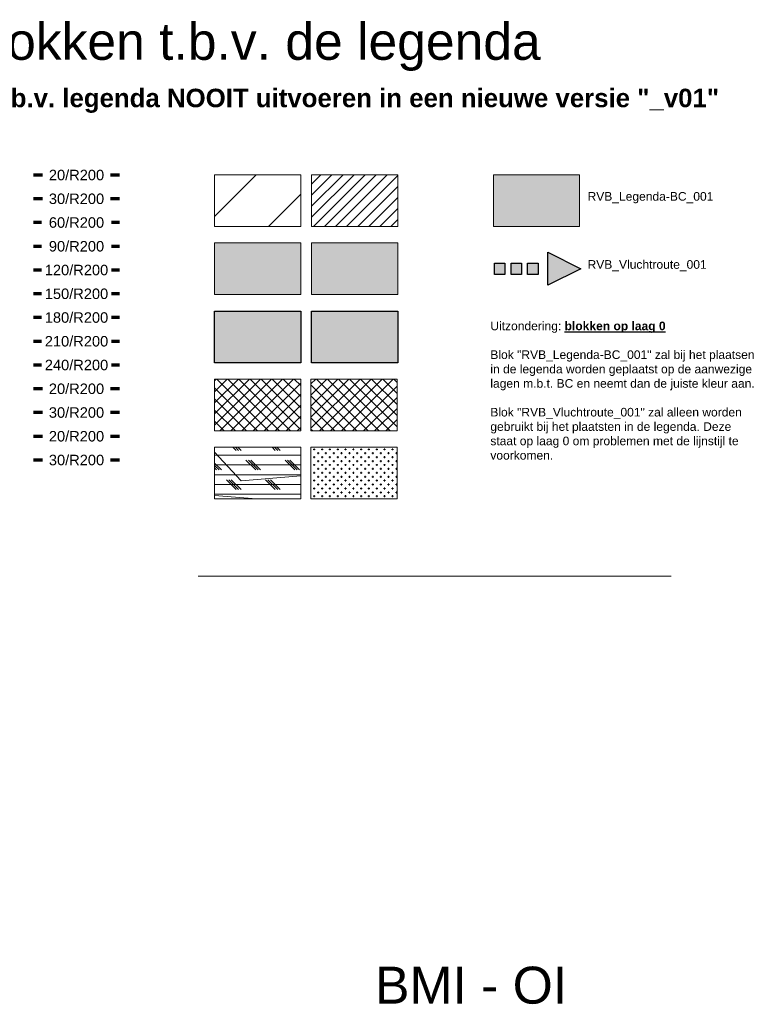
# Model space of a CAD drawing. Header units: millimetres. Extents: x -20879 to 80472, y -12121 to 39016.
# Tile 24 of 63: x -3305 to 2661, y 31024 to 39016. Entities that reach past the tile are written whole.
import ezdxf
from ezdxf.enums import TextEntityAlignment as Align
from ezdxf.lldxf.tags import DXFTag

# ---------------------------------------------------------------- set-up
doc = ezdxf.new("R2010")
doc.units = ezdxf.units.MM
for name, color, linetype in [('DVD-VB-V-BC_BV', 7, 'Continuous'), ('DVD-VB-V-BC_WBDBO dakvlak', 7, 'Continuous'), ('DVD-VB-V_TEXT', 7, 'Continuous'), ('RVB-VB-V_NIET_BEHOREND_BIJ_GEBOUW', 254, 'Continuous')]:
    doc.layers.add(name, color=color, linetype=linetype)
for name, color, linetype, lineweight, true_color in [('DVD-VB-V-BC_EBV', 7, 'Continuous', 18, 0xff01ff), ('DVD-VB-V-BC_Schacht', 7, 'Continuous', 0, 0x7ffeff), ('DVD-VB-V_BUITENGEBRUIK', 7, 'Continuous', 25, 0xbd3632), ('FL------_BcS120_R200', 7, 'VB_V_WBDBO_120_R200', 70, 0x008542), ('FL------_BcS150_R200', 7, 'VB_V_WBDBO_150_R200', 70, 0x008542), ('FL------_BcS180_R200', 7, 'VB_V_WBDBO_180_R200', 70, 0x008542), ('FL------_BcS20_R200', 7, 'VB_V_WBDBO_020_R200', 70, 0x008542), ('FL------_BcS210_R200', 7, 'VB_V_WBDBO_210_R200', 70, 0x008542), ('FL------_BcS240_R200', 7, 'VB_V_WBDBO_240_R200', 70, 0x008542), ('FL------_BcS30_R200', 7, 'VB_V_WBDBO_030_R200', 70, 0x008542), ('FL------_BcS60_R200', 7, 'VB_V_WBDBO_060_R200', 70, 0x008542), ('FL------_BcS90_R200', 7, 'VB_V_WBDBO_090_R200', 70, 0x008542), ('FL------_BsubBcS20_R200', 7, 'VB_V_WBDBO_020_R200', 70, 0xbd3632), ('FL------_BsubBcS30_R200', 7, 'VB_V_WBDBO_030_R200', 70, 0xbd3632), ('FL------_SubBcS20_R200', 7, 'VB_V_WBDBO_020_R200', 70, 0x4b92db), ('FL------_SubBcS30_R200', 7, 'VB_V_WBDBO_030_R200', 70, 0x4b92db), ('FL7122--_VR', 7, 'VB-vlucht', 5, 0x008542)]:
    doc.layers.add(name, color=color, linetype=linetype, lineweight=lineweight, true_color=true_color)
for name, color, linetype, true_color in [('FL------_VLGB', 7, 'Continuous', 0xaadfbe), ('RVB-VB-AV_TechnischeRuimte', 30, 'Continuous', 0xff7f00), ('RVB-VB-AV_Trappenhuis', 7, 'Continuous', 0x80ff80)]:
    doc.layers.add(name, color=color, linetype=linetype, true_color=true_color)
doc.styles.add('DVD_ALG 1.8mm_BO', font='arialbd.ttf', dxfattribs={"height": 180})
doc.styles.add('DVD_ALG 1.8mm_RE', font='arial.ttf', dxfattribs={"height": 1.8})
doc.styles.add('DVD_ALG 3.5mm_RE', font='arial.ttf', dxfattribs={"height": 3.5})
doc.styles.add('RVB_WBDBO_ltype', font='arial.ttf')
doc.linetypes.add('VB-vlucht', pattern='A,0,-30,["▪▪▪►",DVD_ALG 3.5mm_RE,S=100,R=0,X=0,Y=-165],-1100', length=1130)
tags = doc.linetypes.add('VB_V_WBDBO_020_R200', pattern='A,8,-18.5,["20/R200",RVB_WBDBO_ltype,S=3,R=0,X=-16.65,Y=-1.5],-1.5', length=28).pattern_tags.tags
tags[6] = DXFTag(74, 10)
tags = doc.linetypes.add('VB_V_WBDBO_030_R200', pattern='A,8,-18.5,["30/R200",RVB_WBDBO_ltype,S=3,R=0,X=-16.65,Y=-1.5],-1.5', length=28).pattern_tags.tags
tags[6] = DXFTag(74, 10)
tags = doc.linetypes.add('VB_V_WBDBO_060_R200', pattern='A,8,-18.5,["60/R200",RVB_WBDBO_ltype,S=3,R=0,X=-16.65,Y=-1.5],-1.5', length=28).pattern_tags.tags
tags[6] = DXFTag(74, 10)
tags = doc.linetypes.add('VB_V_WBDBO_090_R200', pattern='A,8,-18.5,["90/R200",RVB_WBDBO_ltype,S=3,R=0,X=-16.65,Y=-1.5],-1.5', length=28).pattern_tags.tags
tags[6] = DXFTag(74, 10)
tags = doc.linetypes.add('VB_V_WBDBO_120_R200', pattern='A,8,-18.25,["120/R200",RVB_WBDBO_ltype,S=3,R=0,X=-17.65,Y=-1.5],-1.5', length=27.75).pattern_tags.tags
tags[6] = DXFTag(74, 10)
tags = doc.linetypes.add('VB_V_WBDBO_150_R200', pattern='A,8,-18.25,["150/R200",RVB_WBDBO_ltype,S=3,R=0,X=-17.65,Y=-1.5],-1.5', length=27.75).pattern_tags.tags
tags[6] = DXFTag(74, 10)
tags = doc.linetypes.add('VB_V_WBDBO_180_R200', pattern='A,8,-18.25,["180/R200",RVB_WBDBO_ltype,S=3,R=0,X=-17.65,Y=-1.5],-1.5', length=27.75).pattern_tags.tags
tags[6] = DXFTag(74, 10)
tags = doc.linetypes.add('VB_V_WBDBO_210_R200', pattern='A,8,-18.25,["210/R200",RVB_WBDBO_ltype,S=3,R=0,X=-17.65,Y=-1.5],-1.5', length=27.75).pattern_tags.tags
tags[6] = DXFTag(74, 10)
tags = doc.linetypes.add('VB_V_WBDBO_240_R200', pattern='A,8,-18.25,["240/R200",RVB_WBDBO_ltype,S=3,R=0,X=-17.65,Y=-1.5],-1.5', length=27.75).pattern_tags.tags
tags[6] = DXFTag(74, 10)

# ---------------------------------------------------------------- blocks, each defined once
blk = doc.blocks.new('RVB_BuitenGebruik_001')
at = {"layer": 'DVD-VB-V_BUITENGEBRUIK', "lineweight": 0}
h = blk.add_hatch(dxfattribs=at)
h.set_pattern_fill('_USER', color=256, scale=3.675, angle=45, style=0, pattern_type=0)
h.set_pattern_definition([(45, (-3.815, -2.205), (-2.5986, 2.5986), [])])
h.paths.add_polyline_path([(-3.5, -2.1), (3.5, -2.1), (3.5, 2.1), (-3.5, 2.1)])
blk.add_lwpolyline([(-3.5, -2.1), (3.5, -2.1), (3.5, 2.1), (-3.5, 2.1)], close=True, dxfattribs=at)
blk = doc.blocks.new('RVB_Verkeersruimte_001')
at = {"layer": 'FL------_VLGB', "lineweight": 0}
blk.add_hatch(color=256, dxfattribs=at).paths.add_polyline_path([(-3.5, -2.1), (3.5, -2.1), (3.5, 2.1), (-3.5, 2.1)])
at = {"layer": 'FL------_VLGB', "color": 7, "lineweight": 0}
blk.add_lwpolyline([(-3.5, -2.1), (3.5, -2.1), (3.5, 2.1), (-3.5, 2.1)], close=True, dxfattribs=at)
blk = doc.blocks.new('RVB_Legenda-BC_001')
blk.add_hatch(color=256).paths.add_polyline_path([(-3.5, -2.1), (3.5, -2.1), (3.5, 2.1), (-3.5, 2.1)])
at = {"lineweight": 0}
blk.add_lwpolyline([(-3.5, -2.1), (3.5, -2.1), (3.5, 2.1), (-3.5, 2.1)], close=True, dxfattribs=at)
blk = doc.blocks.new('RVB_Legenda-EBV_001')
at = {"layer": 'DVD-VB-V-BC_EBV', "lineweight": 18, "true_color": 0xff01ff}
h = blk.add_hatch(dxfattribs=at)
h.set_pattern_fill('ANSI31', color=6, scale=0.2, style=0)
h.paths.add_polyline_path([(3.498, 2.0988), (-3.498, 2.0988), (-3.498, -2.0988), (3.498, -2.0988)])
at = {"layer": 'DVD-VB-V-BC_EBV', "color": 7, "lineweight": 0}
blk.add_lwpolyline([(-3.498, -2.0988), (3.498, -2.0988), (3.498, 2.0988), (-3.498, 2.0988)], close=True, dxfattribs=at)
blk = doc.blocks.new('RVB_Legenda-Schacht_001')
at = {"layer": 'DVD-VB-V-BC_Schacht', "true_color": 0x7ffeff}
blk.add_hatch(color=131, dxfattribs=at).paths.add_polyline_path([(-3.5, -2.1), (3.5, -2.1), (3.5, 2.1), (-3.5, 2.1)])
at = {"layer": 'DVD-VB-V-BC_Schacht', "color": 7, "lineweight": 0}
blk.add_lwpolyline([(-3.5, -2.1), (3.5, -2.1), (3.5, 2.1), (-3.5, 2.1)], close=True, dxfattribs=at)
blk = doc.blocks.new('RVB_Vluchtroute_001')
at = {"true_color": 0x008542}
h = blk.add_hatch(color=116, dxfattribs=at)
h.paths.add_polyline_path([(-3.901, 0.457), (-3.055, 0.457), (-3.055, -0.457), (-3.901, -0.457)])
h.paths.add_polyline_path([(-2.56, 0.457), (-1.714, 0.457), (-1.714, -0.457), (-2.56, -0.457)])
h.paths.add_polyline_path([(-1.213, 0.457), (-0.367, 0.457), (-0.367, -0.457), (-1.213, -0.457)])
h.paths.add_polyline_path([(0.419, 1.34), (3.099, 0), (0.419, -1.34)])
at = {"color": 116, "true_color": 0x008542}
for points in [[(0.419, 1.34), (3.099, 0), (0.419, -1.34)], [(-3.901, 0.457), (-3.055, 0.457), (-3.055, -0.457), (-3.901, -0.457)], [(-2.56, 0.457), (-1.714, 0.457), (-1.714, -0.457), (-2.56, -0.457)], [(-1.213, 0.457), (-0.367, 0.457), (-0.367, -0.457), (-1.213, -0.457)]]:
    blk.add_lwpolyline(points, close=True, dxfattribs=at)
blk = doc.blocks.new('RVB-AV_Legenda-TsR_001')
at = {"layer": 'RVB-VB-AV_TechnischeRuimte'}
h = blk.add_hatch(color=256, dxfattribs=at)
h.dxf.hatch_style = 1
h.paths.add_polyline_path([(-3.5, 2.1), (3.5, 2.1), (3.5, -2.1), (-3.5, -2.1)])
at = {"layer": 'RVB-VB-AV_TechnischeRuimte', "color": 7}
blk.add_lwpolyline([(-3.5, 2.1), (3.5, 2.1), (3.5, -2.1), (-3.5, -2.1)], close=True, dxfattribs=at)
blk = doc.blocks.new('RVB-AV_Legenda-Tr_001')
at = {"layer": 'RVB-VB-AV_Trappenhuis'}
h = blk.add_hatch(color=256, dxfattribs=at)
h.dxf.hatch_style = 1
h.paths.add_polyline_path([(-3.5, 2.1), (3.5, 2.1), (3.5, -2.1), (-3.5, -2.1)])
at = {"layer": 'RVB-VB-AV_Trappenhuis', "color": 7}
blk.add_lwpolyline([(-3.5, 2.1), (3.5, 2.1), (3.5, -2.1), (-3.5, -2.1)], close=True, dxfattribs=at)
blk = doc.blocks.new('RVB_Legenda-VHV_001')
at = {"layer": 'DVD-VB-V-BC_EBV', "lineweight": 18, "true_color": 0xff01ff}
h = blk.add_hatch(dxfattribs=at)
h.set_pattern_fill('ANSI37', color=6, scale=0.2, style=0)
h.paths.add_polyline_path([(3.498, 2.0988), (-3.498, 2.0988), (-3.498, -2.0988), (3.498, -2.0988)])
at = {"layer": 'DVD-VB-V-BC_EBV', "color": 7, "lineweight": 0}
blk.add_lwpolyline([(-3.498, -2.0988), (3.498, -2.0988), (3.498, 2.0988), (-3.498, 2.0988)], close=True, dxfattribs=at)
blk = doc.blocks.new('RVB_NBG_001')
at = {"layer": 'RVB-VB-V_NIET_BEHOREND_BIJ_GEBOUW', "lineweight": 18}
h = blk.add_hatch(dxfattribs=at)
h.set_pattern_fill('ANSI37', color=256, scale=0.2, style=0)
h.paths.add_polyline_path([(3.498, 2.0988), (-3.498, 2.0988), (-3.498, -2.0988), (3.498, -2.0988)])
at = {"layer": 'RVB-VB-V_NIET_BEHOREND_BIJ_GEBOUW', "color": 7, "lineweight": 0}
blk.add_lwpolyline([(-3.498, -2.0988), (3.498, -2.0988), (3.498, 2.0988), (-3.498, 2.0988)], close=True, dxfattribs=at)
blk = doc.blocks.new('RVB_BcS60_R200_001')
at = {"layer": 'FL------_BcS60_R200', "linetype": 'Continuous'}
for points in [[(-3.5, 0), (-2.85, 0)], [(2.85, 0), (3.5, 0)]]:
    blk.add_lwpolyline(points, dxfattribs=at)
at = {"layer": 'FL------_BcS60_R200', "linetype": 'Continuous', "style": 'DVD_ALG 1.8mm_RE'}
blk.add_text('60/R200', height=0.85, dxfattribs=at).set_placement((0, 0), align=Align.MIDDLE)
blk = doc.blocks.new('RVB_BcS20_R200_001')
at = {"layer": 'FL------_BcS20_R200', "linetype": 'Continuous'}
for points in [[(-3.5, 0), (-2.75, 0)], [(2.75, 0), (3.5, 0)]]:
    blk.add_lwpolyline(points, dxfattribs=at)
at = {"layer": 'FL------_BcS20_R200', "linetype": 'Continuous', "style": 'DVD_ALG 1.8mm_RE'}
blk.add_text('20/R200', height=0.85, dxfattribs=at).set_placement((0, 0), align=Align.MIDDLE)
blk = doc.blocks.new('RVB_BcS30_R200_001')
at = {"layer": 'FL------_BcS30_R200', "linetype": 'Continuous'}
for points in [[(-3.5, 0), (-2.75, 0)], [(2.75, 0), (3.5, 0)]]:
    blk.add_lwpolyline(points, dxfattribs=at)
at = {"layer": 'FL------_BcS30_R200', "style": 'DVD_ALG 1.8mm_RE'}
blk.add_text('30/R200', height=0.85, dxfattribs=at).set_placement((0, 0), align=Align.MIDDLE)
blk = doc.blocks.new('RVB_BcS90_R200_001')
at = {"layer": 'FL------_BcS90_R200', "linetype": 'Continuous'}
for points in [[(-3.5, 0), (-2.85, 0)], [(2.85, 0), (3.5, 0)]]:
    blk.add_lwpolyline(points, dxfattribs=at)
at = {"layer": 'FL------_BcS90_R200', "linetype": 'Continuous', "style": 'DVD_ALG 1.8mm_RE'}
blk.add_text('90/R200', height=0.85, dxfattribs=at).set_placement((0, 0), align=Align.MIDDLE)
blk = doc.blocks.new('RVB_BcS120_R200_001')
at = {"layer": 'FL------_BcS120_R200', "linetype": 'Continuous'}
for points in [[(-3.5, 0), (-2.85, 0)], [(2.85, 0), (3.5, 0)]]:
    blk.add_lwpolyline(points, dxfattribs=at)
at = {"layer": 'FL------_BcS120_R200', "linetype": 'Continuous', "style": 'DVD_ALG 1.8mm_RE'}
blk.add_text('120/R200', height=0.85, dxfattribs=at).set_placement((0, 0), align=Align.MIDDLE)
blk = doc.blocks.new('RVB_BcS150_R200_001')
at = {"layer": 'FL------_BcS150_R200', "linetype": 'Continuous'}
for points in [[(-3.5, 0), (-2.85, 0)], [(2.85, 0), (3.5, 0)]]:
    blk.add_lwpolyline(points, dxfattribs=at)
at = {"layer": 'FL------_BcS150_R200', "linetype": 'Continuous', "style": 'DVD_ALG 1.8mm_RE'}
blk.add_text('150/R200', height=0.85, dxfattribs=at).set_placement((0, 0), align=Align.MIDDLE)
blk = doc.blocks.new('RVB_BcS180_R200_001')
at = {"layer": 'FL------_BcS180_R200', "linetype": 'Continuous'}
for points in [[(-3.5, 0), (-2.85, 0)], [(2.85, 0), (3.5, 0)]]:
    blk.add_lwpolyline(points, dxfattribs=at)
at = {"layer": 'FL------_BcS180_R200', "linetype": 'Continuous', "style": 'DVD_ALG 1.8mm_RE'}
blk.add_text('180/R200', height=0.85, dxfattribs=at).set_placement((0, 0), align=Align.MIDDLE)
blk = doc.blocks.new('RVB_BcS210_R200_001')
at = {"layer": 'FL------_BcS210_R200', "linetype": 'Continuous'}
for points in [[(-3.5, 0), (-2.85, 0)], [(2.85, 0), (3.5, 0)]]:
    blk.add_lwpolyline(points, dxfattribs=at)
at = {"layer": 'FL------_BcS210_R200', "linetype": 'Continuous', "style": 'DVD_ALG 1.8mm_RE'}
blk.add_text('210/R200', height=0.85, dxfattribs=at).set_placement((0, 0), align=Align.MIDDLE)
blk = doc.blocks.new('RVB_BcS240_R200_001')
at = {"layer": 'FL------_BcS240_R200', "linetype": 'Continuous'}
for points in [[(-3.5, 0), (-2.85, 0)], [(2.85, 0), (3.5, 0)]]:
    blk.add_lwpolyline(points, dxfattribs=at)
at = {"layer": 'FL------_BcS240_R200', "linetype": 'Continuous', "style": 'DVD_ALG 1.8mm_RE'}
blk.add_text('240/R200', height=0.85, dxfattribs=at).set_placement((0, 0), align=Align.MIDDLE)
blk = doc.blocks.new('RVB_BsubBcS20_R200_001')
at = {"layer": 'FL------_BsubBcS20_R200', "linetype": 'Continuous'}
for points in [[(-3.5, 0), (-2.75, 0)], [(2.75, 0), (3.5, 0)]]:
    blk.add_lwpolyline(points, dxfattribs=at)
at = {"layer": 'FL------_BsubBcS20_R200', "linetype": 'Continuous', "style": 'DVD_ALG 1.8mm_RE'}
blk.add_text('20/R200', height=0.85, dxfattribs=at).set_placement((0, 0), align=Align.MIDDLE)
blk = doc.blocks.new('RVB_BsubBcS30_R200_001')
at = {"layer": 'FL------_BsubBcS30_R200', "linetype": 'Continuous'}
for points in [[(-3.5, 0), (-2.75, 0)], [(2.75, 0), (3.5, 0)]]:
    blk.add_lwpolyline(points, dxfattribs=at)
at = {"layer": 'FL------_BsubBcS30_R200', "linetype": 'Continuous', "style": 'DVD_ALG 1.8mm_RE'}
blk.add_text('30/R200', height=0.85, dxfattribs=at).set_placement((0, 0), align=Align.MIDDLE)
blk = doc.blocks.new('RVB_SubBcS20_R200_001')
at = {"layer": 'FL------_SubBcS20_R200', "linetype": 'Continuous'}
for points in [[(-3.5, 0), (-2.75, 0)], [(2.75, 0), (3.5, 0)]]:
    blk.add_lwpolyline(points, dxfattribs=at)
at = {"layer": 'FL------_SubBcS20_R200', "linetype": 'Continuous', "style": 'DVD_ALG 1.8mm_RE'}
blk.add_text('20/R200', height=0.85, dxfattribs=at).set_placement((0, 0), align=Align.MIDDLE)
blk = doc.blocks.new('RVB_SubBcS30_R200_001')
at = {"layer": 'FL------_SubBcS30_R200', "linetype": 'Continuous'}
for points in [[(-3.5, 0), (-2.75, 0)], [(2.75, 0), (3.5, 0)]]:
    blk.add_lwpolyline(points, dxfattribs=at)
at = {"layer": 'FL------_SubBcS30_R200', "linetype": 'Continuous', "style": 'DVD_ALG 1.8mm_RE'}
blk.add_text('30/R200', height=0.85, dxfattribs=at).set_placement((0, 0), align=Align.MIDDLE)
blk = doc.blocks.new('RVB_Legenda_WBDBO-DV_001')
at = {"lineweight": 0}
h = blk.add_hatch(dxfattribs=at)
h.set_pattern_fill('GRAVEL', color=256)
h.paths.add_polyline_path([(-3.5, -2.1), (3.5, -2.1), (3.5, 2.1), (-3.5, 2.1)])
at = {"layer": 'DVD-VB-V-BC_WBDBO dakvlak', "lineweight": 0, "true_color": 0xe0e0e0}
h = blk.add_hatch(dxfattribs=at)
h.set_pattern_fill('CORK', color=254, scale=0.25)
h.set_pattern_definition([(0, (0, 0), (0, 0.79375), []), (135, (0.3969, -0.3969), (-1.5875, -1.5875), [1.1225, -1.1225]), (135, (0.5953, -0.3969), (-1.5875, -1.5875), [1.1225, -1.1225]), (135, (0.7937, -0.3969), (-1.5875, -1.5875), [1.1225, -1.1225])])
h.paths.add_polyline_path([(-3.5, -2.1), (3.5, -2.1), (3.5, 2.1), (-3.5, 2.1)])
at = {"layer": 'DVD-VB-V-BC_WBDBO dakvlak', "color": 250, "lineweight": 0, "true_color": 0x2e3032}
blk.add_lwpolyline([(-3.5, -2.1), (3.5, -2.1), (3.5, 2.1), (-3.5, 2.1)], close=True, dxfattribs=at)
blk = doc.blocks.new('RVB_Legenda-BV_001')
at = {"layer": 'DVD-VB-V-BC_BV', "lineweight": 18, "true_color": 0x2e3032}
h = blk.add_hatch(dxfattribs=at)
h.set_pattern_fill('CROSS', color=250, scale=0.05, style=0)
h.paths.add_polyline_path([(3.498, 2.0988), (-3.498, 2.0988), (-3.498, -2.0988), (3.498, -2.0988)])
at = {"layer": 'DVD-VB-V-BC_BV', "color": 250, "lineweight": 0, "true_color": 0x2e3032}
blk.add_lwpolyline([(-3.498, -2.0988), (3.498, -2.0988), (3.498, 2.0988), (-3.498, 2.0988)], close=True, dxfattribs=at)

msp = doc.modelspace()

# ---------------------------------------------------------------- linework, layer by layer
at = {"layer": 'FL7122--_VR'}
msp.add_lwpolyline([(-1856.5, 34499.8), (1986, 34499.8)], dxfattribs=at)

# ---------------------------------------------------------------- block references
at = {"xscale": 100, "yscale": 100, "zscale": 100}
for name, p in [('RVB_BcS20_R200_001', (-2843.6, 37756.5)), ('RVB_BuitenGebruik_001', (-1372.2, 37546.5)), ('RVB_Legenda-EBV_001', (-584.2, 37546.5)), ('RVB_Legenda-BC_001', (892, 37546.5)), ('RVB_BcS30_R200_001', (-2843.6, 37563.7)), ('RVB_BcS60_R200_001', (-2843.6, 37371)), ('RVB_BcS90_R200_001', (-2843.6, 37178.2)), ('RVB_Verkeersruimte_001', (-1372.2, 36993.8)), ('RVB_Legenda-Schacht_001', (-584.2, 36993.8)), ('RVB_Vluchtroute_001', (941.4, 36993.8)), ('RVB_BcS120_R200_001', (-2843.6, 36985.5)), ('RVB_BcS150_R200_001', (-2843.6, 36792.6)), ('RVB_BcS180_R200_001', (-2843.6, 36600)), ('RVB-AV_Legenda-TsR_001', (-1372.2, 36441)), ('RVB-AV_Legenda-Tr_001', (-584.2, 36441)), ('RVB_BcS210_R200_001', (-2843.6, 36407.2)), ('RVB_BcS240_R200_001', (-2843.6, 36214.5)), ('RVB_BsubBcS20_R200_001', (-2843.6, 36021.7)), ('RVB_Legenda-VHV_001', (-1372.4, 35888.4)), ('RVB_BsubBcS30_R200_001', (-2843.6, 35828.9)), ('RVB_SubBcS20_R200_001', (-2843.6, 35636.2)), ('RVB_SubBcS30_R200_001', (-2843.6, 35443.4))]:
    msp.add_blockref(name, p, dxfattribs=at)
at = {"lineweight": 0, "xscale": 100, "yscale": 100, "zscale": 100}
for name, p in [('RVB_Legenda_WBDBO-DV_001', (-1372.2, 35335.7)), ('RVB_Legenda-BV_001', (-589.9, 35335.8))]:
    msp.add_blockref(name, p, dxfattribs=at)
at = {"layer": 'RVB-VB-V_NIET_BEHOREND_BIJ_GEBOUW', "lineweight": 0, "xscale": 100, "yscale": 100, "zscale": 100}
msp.add_blockref('RVB_NBG_001', (-589.9, 35888.4), dxfattribs=at)

# ---------------------------------------------------------------- texts
at = {"color": 7, "style": 'DVD_ALG 1.8mm_RE'}
for s, p in [('RVB_Legenda-BC_001', (1306.8, 37546.5)), ('RVB_Vluchtroute_001', (1306.8, 36993.8))]:
    msp.add_text(s, height=70, dxfattribs=at).set_placement(p)
at = {"layer": 'DVD-VB-V_TEXT', "color": 7, "style": 'DVD_ALG 1.8mm_RE'}
for s, p in [('Overige blokken t.b.v. de legenda', (-5316.9, 38689.8)), ('BMI - OI', (-418.7, 31029.2))]:
    msp.add_text(s, height=300, dxfattribs=at).set_placement(p)
at = {"layer": 'DVD-VB-V_TEXT', "color": 1, "style": 'DVD_ALG 1.8mm_BO'}
msp.add_text('LET OP: blokken t.b.v. legenda NOOIT uitvoeren in een nieuwe versie "_v01"', height=150, dxfattribs=at).set_placement((-5240.6, 38305.2))
at = {"layer": 'DVD-VB-V_TEXT', "insert": (517.3, 36565.1), "char_height": 70, "width": 2159.245, "attachment_point": 1, "style": 'DVD_ALG 1.8mm_RE'}
msp.add_mtext('Uitzondering: {\\fArial|b1|i0|c0|p34;\\Lblokken op laag 0}\\P\\PBlok "RVB_Legenda-BC_001" zal bij het plaatsen in de legenda worden geplaatst op de aanwezige lagen m.b.t. BC en neemt dan de juiste kleur aan.\\P\\PBlok "RVB_Vluchtroute_001" zal alleen worden gebruikt bij het plaatsten in de legenda. Deze staat op laag 0 om problemen met de lijnstijl te voorkomen.', dxfattribs=at)

doc.saveas('drawing.dxf')
